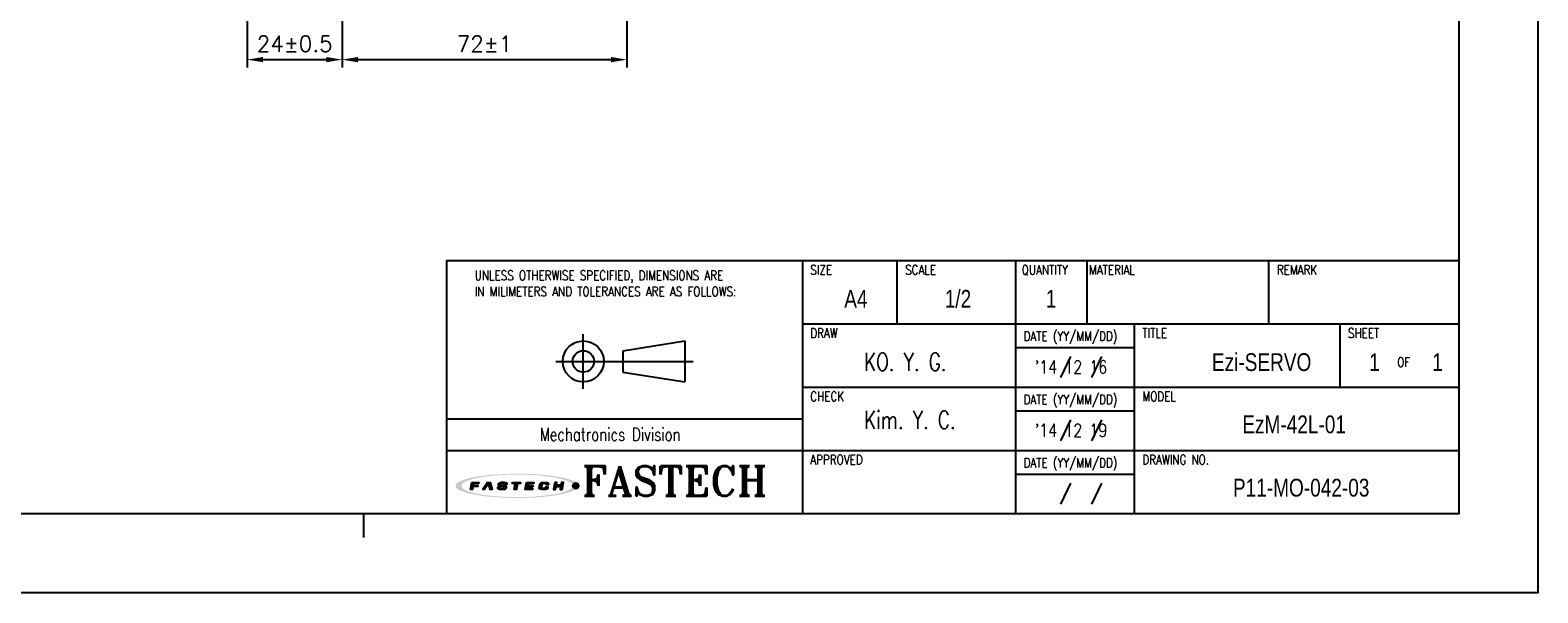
# Model space of a CAD drawing. Header units: millimetres. Extents: x 0 to 594, y 0 to 420.
# Tile 2 of 4: x 213 to 594, y 0 to 142. Entities that reach past the tile are written whole.
import ezdxf

# ---------------------------------------------------------------- set-up
doc = ezdxf.new("R2010")
doc.units = ezdxf.units.MM
doc.header["$PDSIZE"] = -1
for name, color, linetype in [('DIM', 3, 'Continuous'), ('LAYER_2', 1, 'Continuous'), ('LAYER_4', 3, 'Continuous'), ('SHEET', 1, 'Continuous')]:
    doc.layers.add(name, color=color, linetype=linetype)
doc.styles.add('SHB', font='romans.shx', dxfattribs={"width": 0.75, "bigfont": 'whgtxt.shx'})
doc.styles.add('SHEET1', font='ROMANS.SHX', dxfattribs={"width": 0.8, "height": 3})
doc.styles.add('SHEET2', font='txt', dxfattribs={"width": 0.8, "height": 3})
doc.styles.add('SHEET3', font='ROMANT.SHX', dxfattribs={"height": 3})
doc.styles.get("Standard").update_dxf_attribs({"font": 'txt.shx', "bigfont": 'whgtxt.shx'})
doc.dimstyles.new('ISO-25', dxfattribs={"dimtxt": 2.5, "dimasz": 2.5, "dimexe": 1.25, "dimexo": 0.625, "dimtad": 1, "dimtxsty": 'Standard', "dimcen": 2.5, "dimadec": 0, "dimazin": 0, "dimtfac": 1, "dimtmove": 0, "dimatfit": 3, "dimfxl": 0, "dimarcsym": 0})

# ---------------------------------------------------------------- blocks, each defined once
blk = doc.blocks.new('AI9-BLK2')
at = {"layer": 'LAYER_4'}
h = blk.add_hatch(color=12, dxfattribs=at)
edge = h.paths.add_edge_path()
edge.add_spline(control_points=[(66.5, 0), (66.5, -3.5), (61.3, -5.3), (58.7, -6.3), (52, -8.8), (44.8, -10), (37.7, -11), (17.3, -13.9), (-3.7, -14.1), (-24.3, -12.5), (-32.9, -11.8), (-41.6, -10.8), (-50, -8.9), (-54.9, -7.7), (-60.6, -6.4), (-64.7, -3.2), (-73, 3.4), (-52.4, 8.3), (-49.2, 9), (-40.6, 10.9), (-31.8, 11.9), (-23.1, 12.6), (-12.4, 13.4), (-1.5, 13.6), (9.2, 13.3), (19.1, 13), (29, 12.3), (38.8, 10.9), (45.7, 9.9), (52.7, 8.7), (59.3, 6.1), (61.8, 5.2), (66.5, 3.3), (66.5, 0), (66.6, -0.8), (73.6, -0.7), (73.6, 0), (73.5, 3.5), (68.7, 5.4), (66.1, 6.4), (59.6, 9), (52.6, 10.3), (45.8, 11.3), (24.9, 14.6), (3.4, 15.1), (-17.7, 14), (-27.4, 13.6), (-37.2, 12.7), (-46.8, 11.2), (-53.5, 10.1), (-60.4, 8.7), (-66.7, 6.1), (-69.1, 5.1), (-73.9, 3.1), (-73.6, -0.3), (-73.4, -3.7), (-68.1, -5.6), (-65.5, -6.6), (-58.9, -9.2), (-51.8, -10.4), (-44.8, -11.5), (-35, -13), (-25, -13.7), (-15.1, -14.2), (5.8, -15), (27.1, -14.4), (47.8, -11), (54.2, -9.9), (60.6, -8.6), (66.6, -6.1), (69.1, -5.1), (73.5, -3.2), (73.6, 0), (73.6, 0.8), (66.6, 0.9), (66.5, 0)], knot_values=[0, 0, 0, 0, 1, 1, 1, 2, 2, 2, 3, 3, 3, 4, 4, 4, 5, 5, 5, 6, 6, 6, 7, 7, 7, 8, 8, 8, 9, 9, 9, 10, 10, 10, 11, 11, 11, 12, 12, 12, 13, 13, 13, 14, 14, 14, 15, 15, 15, 16, 16, 16, 17, 17, 17, 18, 18, 18, 19, 19, 19, 20, 20, 20, 21, 21, 21, 22, 22, 22, 23, 23, 23, 24, 24, 24, 25, 25, 25, 25], degree=3, periodic=0)
blk = doc.blocks.new('AI9-BLK1')
at = {"layer": 'LAYER_4', "color": 7}
blk.add_blockref('AI9-BLK2', (0, 0), dxfattribs=at)
blk = doc.blocks.new('AI9-BLK3')
at = {"layer": 'LAYER_2'}
for points in [[(-55.6, -4.3), (-54.1, 4.2), (-45.8, 4.1), (-46, 2.8), (-51.9, 2.8), (-52.2, 0.7), (-46.8, 0.6), (-47, -0.8), (-52.4, -0.8), (-53.1, -4.3)], [(-41.4, -4.2), (-35.7, 4.2), (-32.1, 4.2), (-29.5, -4.1), (-32.2, -4.1), (-34.2, 2.7), (-38.7, -4.2)], [(-5.3, 4.2), (4.3, 4.1), (4.1, 2.7), (0.4, 2.7), (-0.8, -4.2), (-3.2, -4.2), (-2.1, 2.7), (-5.6, 2.7)], [(11.4, 4.2), (20, 4.1), (19.8, 2.8), (13.7, 2.8), (13.4, 0.8), (19, 0.7), (18.8, -0.6), (13.1, -0.6), (12.7, -2.7), (18.7, -2.8), (18.5, -4.2), (9.9, -4.2)], [(45, 4.2), (43.5, -4.1), (46, -4.2), (46.6, -0.6), (52.3, -0.7), (51.7, -4.2), (54.1, -4.2), (55.6, 4.2), (53.1, 4.2), (52.5, 0.8), (46.9, 0.8), (47.5, 4.2)]]:
    blk.add_hatch(color=12, dxfattribs=at).paths.add_polyline_path(points)
h = blk.add_hatch(color=12, dxfattribs=at)
edge = h.paths.add_edge_path()
edge.add_spline(control_points=[(-15.2, -1.5), (-15.2, -2.9), (-16.3, -2.9), (-17.5, -2.9), (-17.7, -2.9), (-18.2, -2.9), (-18.5, -2.9), (-20, -2.9), (-20.4, -2.7), (-20.4, -2.1), (-20.4, -1.9), (-20.4, -1.4), (-20.4, -1.4), (-20.4, -1.4), (-22.9, -1.4), (-22.9, -1.4), (-22.9, -1.4), (-22.9, -2.3), (-22.9, -2.5), (-22.9, -3.9), (-21.3, -4.3), (-19.8, -4.3), (-19.5, -4.3), (-17.1, -4.3), (-16.9, -4.3), (-14.1, -4.3), (-12.8, -3.1), (-12.8, -1.8), (-12.8, -1.7), (-12.8, -1.1), (-12.8, -1), (-12.8, 0.2), (-14.1, 0.7), (-16.1, 0.7), (-16.3, 0.7), (-17.5, 0.7), (-17.7, 0.7), (-19.1, 0.7), (-19.7, 0.9), (-19.6, 1.9), (-19.5, 2.9), (-18.4, 2.9), (-17.8, 2.9), (-17.6, 2.9), (-16.5, 2.9), (-16.2, 2.9), (-15, 2.9), (-14.8, 2.6), (-14.8, 2.3), (-14.8, 2.1), (-14.9, 1.7), (-14.9, 1.7), (-14.9, 1.7), (-12.3, 1.6), (-12.3, 1.6), (-12.3, 1.6), (-12.3, 2.6), (-12.3, 2.8), (-12.3, 3.9), (-14.1, 4.3), (-15.7, 4.3), (-16.8, 4.3), (-17.9, 4.3), (-18.2, 4.3), (-20.4, 4.3), (-22, 3.6), (-22.1, 2), (-22.1, 1.8), (-22.1, 1.3), (-22.1, 1.1), (-22.2, -0.1), (-20.7, -0.6), (-19.2, -0.6), (-19, -0.6), (-17.3, -0.7), (-17.1, -0.7), (-15.5, -0.7), (-15.2, -1.1), (-15.2, -1.5)], knot_values=[0, 0, 0, 0, 1, 1, 1, 2, 2, 2, 3, 3, 3, 4, 4, 4, 5, 5, 5, 6, 6, 6, 7, 7, 7, 8, 8, 8, 9, 9, 9, 10, 10, 10, 11, 11, 11, 12, 12, 12, 13, 13, 13, 14, 14, 14, 15, 15, 15, 16, 16, 16, 17, 17, 17, 18, 18, 18, 19, 19, 19, 20, 20, 20, 21, 21, 21, 22, 22, 22, 23, 23, 23, 24, 24, 24, 25, 25, 25, 26, 26, 26, 26], degree=3, periodic=0)
h = blk.add_hatch(color=12, dxfattribs=at)
edge = h.paths.add_edge_path()
edge.add_spline(control_points=[(35, 1.4), (35, 1.4), (37.4, 1.4), (37.4, 1.4), (37.4, 1.4), (37.5, 2), (37.5, 2.4), (37.5, 3.1), (37.3, 4.2), (34.5, 4.2), (34.2, 4.2), (32.2, 4.2), (31.6, 4.2), (28.5, 4.3), (27.4, 2.7), (27.2, 1.5), (27.1, 1), (26.8, -0.6), (26.7, -1.2), (26.5, -2.6), (26.6, -4.3), (30.1, -4.3), (30.5, -4.3), (31.7, -4.3), (32.2, -4.3), (34.9, -4.3), (36.6, -4), (36.9, -2.3), (36.9, -1.9), (37, -1.1), (37, -1.1), (37, -1.1), (34.6, -1.1), (34.6, -1.1), (34.6, -1.1), (34.6, -1.6), (34.6, -1.7), (34.4, -2.5), (33.8, -2.8), (32.5, -2.8), (32.2, -2.8), (31.2, -2.8), (30.8, -2.8), (29.4, -2.8), (29.1, -2.3), (29.2, -1.4), (29.2, -1), (29.5, 0.7), (29.5, 1.1), (29.8, 2.5), (30.7, 2.8), (31.7, 2.8), (32.2, 2.8), (33.4, 2.8), (33.7, 2.8), (34.7, 2.8), (35.1, 2.5), (35.1, 1.9), (35, 1.7), (35, 1.4), (35, 1.4)], knot_values=[0, 0, 0, 0, 1, 1, 1, 2, 2, 2, 3, 3, 3, 4, 4, 4, 5, 5, 5, 6, 6, 6, 7, 7, 7, 8, 8, 8, 9, 9, 9, 10, 10, 10, 11, 11, 11, 12, 12, 12, 13, 13, 13, 14, 14, 14, 15, 15, 15, 16, 16, 16, 17, 17, 17, 18, 18, 18, 19, 19, 19, 20, 20, 20, 20], degree=3, periodic=0)
at = {"layer": 'LAYER_2', "color": 12}
for points in [[(-55.6, -4.3), (-54.1, 4.2), (-45.8, 4.1), (-46, 2.8), (-51.9, 2.8), (-52.2, 0.7), (-46.8, 0.6), (-47, -0.8), (-52.4, -0.8), (-53.1, -4.3)], [(-41.4, -4.2), (-35.7, 4.2), (-32.1, 4.2), (-29.5, -4.1), (-32.2, -4.1), (-34.2, 2.7), (-38.7, -4.2)], [(-5.3, 4.2), (4.3, 4.1), (4.1, 2.7), (0.4, 2.7), (-0.8, -4.2), (-3.2, -4.2), (-2.1, 2.7), (-5.6, 2.7)], [(11.4, 4.2), (20, 4.1), (19.8, 2.8), (13.7, 2.8), (13.4, 0.8), (19, 0.7), (18.8, -0.6), (13.1, -0.6), (12.7, -2.7), (18.7, -2.8), (18.5, -4.2), (9.9, -4.2)], [(45, 4.2), (43.5, -4.1), (46, -4.2), (46.6, -0.6), (52.3, -0.7), (51.7, -4.2), (54.1, -4.2), (55.6, 4.2), (53.1, 4.2), (52.5, 0.8), (46.9, 0.8), (47.5, 4.2)]]:
    blk.add_lwpolyline(points, close=True, dxfattribs=at)
for points, knots in [([(-15.2, -1.5), (-15.2, -2.9), (-16.3, -2.9), (-17.5, -2.9), (-17.7, -2.9), (-18.2, -2.9), (-18.5, -2.9), (-20, -2.9), (-20.4, -2.7), (-20.4, -2.1), (-20.4, -1.9), (-20.4, -1.4), (-20.4, -1.4), (-20.4, -1.4), (-22.9, -1.4), (-22.9, -1.4), (-22.9, -1.4), (-22.9, -2.3), (-22.9, -2.5), (-22.9, -3.9), (-21.3, -4.3), (-19.8, -4.3), (-19.5, -4.3), (-17.1, -4.3), (-16.9, -4.3), (-14.1, -4.3), (-12.8, -3.1), (-12.8, -1.8), (-12.8, -1.7), (-12.8, -1.1), (-12.8, -1), (-12.8, 0.2), (-14.1, 0.7), (-16.1, 0.7), (-16.3, 0.7), (-17.5, 0.7), (-17.7, 0.7), (-19.1, 0.7), (-19.7, 0.9), (-19.6, 1.9), (-19.5, 2.9), (-18.4, 2.9), (-17.8, 2.9), (-17.6, 2.9), (-16.5, 2.9), (-16.2, 2.9), (-15, 2.9), (-14.8, 2.6), (-14.8, 2.3), (-14.8, 2.1), (-14.9, 1.7), (-14.9, 1.7), (-14.9, 1.7), (-12.3, 1.6), (-12.3, 1.6), (-12.3, 1.6), (-12.3, 2.6), (-12.3, 2.8), (-12.3, 3.9), (-14.1, 4.3), (-15.7, 4.3), (-16.8, 4.3), (-17.9, 4.3), (-18.2, 4.3), (-20.4, 4.3), (-22, 3.6), (-22.1, 2), (-22.1, 1.8), (-22.1, 1.3), (-22.1, 1.1), (-22.2, -0.1), (-20.7, -0.6), (-19.2, -0.6), (-19, -0.6), (-17.3, -0.7), (-17.1, -0.7), (-15.5, -0.7), (-15.2, -1.1), (-15.2, -1.5)], [0, 0, 0, 0, 1, 1, 1, 2, 2, 2, 3, 3, 3, 4, 4, 4, 5, 5, 5, 6, 6, 6, 7, 7, 7, 8, 8, 8, 9, 9, 9, 10, 10, 10, 11, 11, 11, 12, 12, 12, 13, 13, 13, 14, 14, 14, 15, 15, 15, 16, 16, 16, 17, 17, 17, 18, 18, 18, 19, 19, 19, 20, 20, 20, 21, 21, 21, 22, 22, 22, 23, 23, 23, 24, 24, 24, 25, 25, 25, 26, 26, 26, 26]), ([(35, 1.4), (35, 1.4), (37.4, 1.4), (37.4, 1.4), (37.4, 1.4), (37.5, 2), (37.5, 2.4), (37.5, 3.1), (37.3, 4.2), (34.5, 4.2), (34.2, 4.2), (32.2, 4.2), (31.6, 4.2), (28.5, 4.3), (27.4, 2.7), (27.2, 1.5), (27.1, 1), (26.8, -0.6), (26.7, -1.2), (26.5, -2.6), (26.6, -4.3), (30.1, -4.3), (30.5, -4.3), (31.7, -4.3), (32.2, -4.3), (34.9, -4.3), (36.6, -4), (36.9, -2.3), (36.9, -1.9), (37, -1.1), (37, -1.1), (37, -1.1), (34.6, -1.1), (34.6, -1.1), (34.6, -1.1), (34.6, -1.6), (34.6, -1.7), (34.4, -2.5), (33.8, -2.8), (32.5, -2.8), (32.2, -2.8), (31.2, -2.8), (30.8, -2.8), (29.4, -2.8), (29.1, -2.3), (29.2, -1.4), (29.2, -1), (29.5, 0.7), (29.5, 1.1), (29.8, 2.5), (30.7, 2.8), (31.7, 2.8), (32.2, 2.8), (33.4, 2.8), (33.7, 2.8), (34.7, 2.8), (35.1, 2.5), (35.1, 1.9), (35, 1.7), (35, 1.4), (35, 1.4)], [0, 0, 0, 0, 1, 1, 1, 2, 2, 2, 3, 3, 3, 4, 4, 4, 5, 5, 5, 6, 6, 6, 7, 7, 7, 8, 8, 8, 9, 9, 9, 10, 10, 10, 11, 11, 11, 12, 12, 12, 13, 13, 13, 14, 14, 14, 15, 15, 15, 16, 16, 16, 17, 17, 17, 18, 18, 18, 19, 19, 19, 20, 20, 20, 20])]:
    blk.add_open_spline(points, degree=3, knots=knots, dxfattribs=at)
blk = doc.blocks.new('*D11')
at = {"color": 8, "lineweight": -2}
for p, q in [((291.59, 160.46), (291.59, 132.78)), ((363.59, 160.46), (363.59, 132.78)), ((295.59, 134.78), (359.59, 134.78))]:
    blk.add_line(p, q, dxfattribs=at)
at = {"color": 8}
for points in [[(295.59, 135.45), (295.59, 134.12), (291.59, 134.78)], [(359.59, 135.45), (359.59, 134.12), (363.59, 134.78)]]:
    blk.add_solid(points, dxfattribs=at)
at = {"layer": 'Defpoints', "color": 0}
for p in [(291.59, 162.46), (363.59, 162.46), (363.59, 134.78)]:
    blk.add_point(p, dxfattribs=at)
at = {"color": 3, "insert": (327.59, 138.78), "char_height": 4, "attachment_point": 5}
blk.add_mtext('\\A1;72±1', dxfattribs=at)
blk = doc.blocks.new('*D14')
at = {"color": 8, "lineweight": -2}
for p, q in [((267.59, 178.96), (267.59, 132.78)), ((291.59, 160.46), (291.59, 132.78)), ((271.59, 134.78), (287.59, 134.78))]:
    blk.add_line(p, q, dxfattribs=at)
at = {"color": 8}
for points in [[(271.59, 135.45), (271.59, 134.12), (267.59, 134.78)], [(287.59, 135.45), (287.59, 134.12), (291.59, 134.78)]]:
    blk.add_solid(points, dxfattribs=at)
at = {"layer": 'Defpoints', "color": 0}
for p in [(267.59, 180.96), (291.59, 162.46), (291.59, 134.78)]:
    blk.add_point(p, dxfattribs=at)
at = {"color": 3, "insert": (279.59, 138.78), "char_height": 4, "attachment_point": 5}
blk.add_mtext('\\A1;24±0.5', dxfattribs=at)

msp = doc.modelspace()

# ---------------------------------------------------------------- hatches: boundary and pattern name
h = msp.add_hatch(color=1)
edge = h.paths.add_edge_path()
edge.add_arc((350.6547, 27.0526), 0.7263, 0, 360)

# ---------------------------------------------------------------- linework, layer by layer
at = {"color": 4}
msp.add_line((297, 20), (297, 14), dxfattribs=at)
at = {"color": 6}
msp.add_lwpolyline([(0, 420), (594, 420), (594, 0), (0, 0)], close=True, dxfattribs=at)
at = {"color": 4}
msp.add_lwpolyline([(20, 400), (574, 400), (574, 20), (20, 20)], close=True, dxfattribs=at)
at = {"color": 1}
msp.add_circle((350.6547, 27.0526), 0.7263, dxfattribs=at)
at = {"layer": 'SHEET', "color": 7}
for p, q in [((318, 84), (574, 84)), ((318, 84), (318, 20)), ((408, 84), (408, 20)), ((318, 44), (408, 44))]:
    msp.add_line(p, q, dxfattribs=at)
at = {"layer": 'SHEET'}
for p, q in [((432, 68), (432, 84)), ((462, 20), (462, 84)), ((480, 68), (480, 84)), ((526, 68), (526, 84)), ((352.5683, 51.5766), (352.5683, 65.4032)), ((408, 68), (574, 68)), ((492, 20), (492, 68)), ((544, 52), (544, 68)), ((362.5679, 61.2059), (378.2463, 63.6749)), ((362.5679, 61.2059), (362.5679, 55.774)), ((378.2463, 63.6749), (378.2463, 53.3049)), ((462, 62), (492, 62)), ((345.655, 58.4899), (380.345, 58.4899)), ((475.7601, 59.723), (473.2579, 54.4078)), ((483.5984, 59.7148), (481.0961, 54.3996)), ((362.5679, 55.774), (378.2463, 53.3049)), ((408, 52), (574, 52)), ((462, 46), (492, 46)), ((475.7601, 43.723), (473.2579, 38.4078)), ((483.5984, 43.7148), (481.0961, 38.3996)), ((318, 36), (574, 36)), ((462, 30), (492, 30)), ((475.7601, 27.723), (473.2579, 22.4078)), ((483.5984, 27.7148), (481.0961, 22.3996))]:
    msp.add_line(p, q, dxfattribs=at)
for radius in [5.185, 2.7159]:
    msp.add_circle((352.5683, 58.4899), radius, dxfattribs=at)

# ---------------------------------------------------------------- block references
at = {"layer": 'LAYER_2', "color": 7, "lineweight": 5, "xscale": 0.2116800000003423, "yscale": 0.2116800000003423, "zscale": 0.2116800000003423}
msp.add_blockref('AI9-BLK3', (335.8075, 27.0236), dxfattribs=at)
at = {"layer": 'LAYER_4', "color": 7, "lineweight": 5, "xscale": 0.2116800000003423, "yscale": 0.2116800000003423, "zscale": 0.2116800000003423}
msp.add_blockref('AI9-BLK1', (335.8244, 27.0474), dxfattribs=at)

# ---------------------------------------------------------------- texts
at = {"layer": 'DIM', "color": 3, "style": 'SHB', "width": 0.75}
for s, p in [('KO. Y. G.', (423.6103, 56.1279)), ('Kim. Y. C.', (423.6103, 41.4726))]:
    msp.add_text(s, height=4.5, dxfattribs=at).set_placement(p)
at = {"layer": 'SHEET'}
for s, height, style, width, p in [('UNLESS OTHERWISE SPECIFIED, DIMENSIONS ARE', 2.4, 'SHEET1', 0.8, (325.11, 79.0458)), ('SIZE', 2.4, 'SHEET1', 0.8, (409.9793, 80.4604)), ('SCALE', 2.4, 'SHEET1', 0.8, (433.9793, 80.4604)), ('QUANTITY', 2.4, 'SHEET1', 0.8, (463.4591, 80.4604)), ('MATERIAL', 2.4, 'SHEET1', 0.8, (480.4793, 80.4604)), ('REMARK', 2.4, 'SHEET1', 0.8, (527.9793, 80.4604)), ('IN MILIMETERS AND TOLERANCES ARE AS FOLLOWS:', 2.4, 'SHEET1', 0.8, (325.11, 74.9652)), ('DRAW', 2.4, 'SHEET1', 0.8, (409.9793, 64.4604)), ('DATE (YY/MM/DD)', 2.4, 'SHEET1', 0.8, (463.9277, 63.6818)), ('TITLE', 2.4, 'SHEET1', 0.8, (493.9793, 64.4604)), ('SHEET', 2.4, 'SHEET1', 0.8, (545.9793, 64.4604)), ('OF', 2.4, 'SHEET1', 0.8, (558.4154, 57.1091)), ('CHECK', 2.4, 'SHEET1', 0.8, (409.9793, 48.4604)), ('DATE (YY/MM/DD)', 2.4, 'SHEET1', 0.8, (463.9277, 47.6818)), ('MODEL', 2.4, 'SHEET1', 0.8, (493.9793, 48.4604)), ('Mechatronics Division', 3.3, 'SHEET3', 0.75, (341.5385, 38.3956)), ('APPROVED', 2.4, 'SHEET1', 0.8, (409.9793, 32.4604)), ('DATE (YY/MM/DD)', 2.4, 'SHEET1', 0.8, (463.9277, 31.6818)), ('DRAWING NO.', 2.4, 'SHEET1', 0.8, (493.9793, 32.4604))]:
    msp.add_text(s, height=height, dxfattribs=dict(at, style=style, width=width)).set_placement(p)
at = {"layer": 'SHEET', "color": 7, "style": 'SHEET2', "width": 0.8}
for s, p in [('A4', (418.5726, 72.0681)), ('1/2', (443.9918, 72.0681)), ('1', (469.5531, 72.0681)), ('Ezi-SERVO', (511.5676, 56.0681)), ('1', (551.3623, 56.0681)), ('1', (567.2783, 56.0681)), ('EzM-42L-01', (519.2472, 40.3335)), ('P11-MO-042-03', (516.8856, 24.3335))]:
    msp.add_text(s, height=4.5, dxfattribs=at).set_placement(p)
at = {"layer": 'SHEET', "color": 3, "style": 'SHEET1', "width": 0.8}
for s, p in [("'14 12 16", (466.7638, 55.4207)), ("'14 12 19", (466.7638, 39.4207))]:
    msp.add_text(s, height=3.3, dxfattribs=at).set_placement(p)
at = {"layer": 'SHEET', "color": 7, "style": 'SHEET3'}
msp.add_text('FASTECH', height=7.5, dxfattribs=at).set_placement((352.21, 24.5201))

# ---------------------------------------------------------------- dimensions: what is measured, and where the dimension line sits
for base, p1, p2, override, picture, middle in [((291.5909, 134.784), (267.5909, 180.9556), (291.5909, 162.4556), {"dimscale": 2, "dimtxt": 2, "dimasz": 2, "dimexe": 1, "dimexo": 1, "dimgap": 1, "dimdec": 3, "dimzin": 9, "dimdsep": 46, "dimcen": 0, "dimclrd": 8, "dimclre": 8, "dimclrt": 3, "dimadec": 3, "dimazin": 2, "dimtol": 1, "dimtp": 0.5, "dimtm": 0.5, "dimtdec": 3, "dimfxl": 0.6, "dimtolj": 1, "dimtzin": 9, "dimarcsym": 1}, '*D14', (279.5909, 138.784)), ((363.5909, 134.784), (291.5909, 162.4556), (363.5909, 162.4556), {"dimscale": 2, "dimtxt": 2, "dimasz": 2, "dimexe": 1, "dimexo": 1, "dimgap": 1, "dimdec": 3, "dimzin": 9, "dimdsep": 46, "dimcen": 0, "dimclrd": 8, "dimclre": 8, "dimclrt": 3, "dimadec": 3, "dimazin": 2, "dimtol": 1, "dimtp": 1, "dimtm": 1, "dimtdec": 3, "dimfxl": 0.6, "dimtolj": 1, "dimtzin": 9, "dimarcsym": 1}, '*D11', (327.5909, 138.784))]:
    dim = msp.add_linear_dim(base=base, p1=p1, p2=p2, dimstyle='ISO-25', override=override)
    dim.commit()
    dim.dimension.update_dxf_attribs({"geometry": picture, "text_midpoint": middle})

doc.saveas('drawing.dxf')
